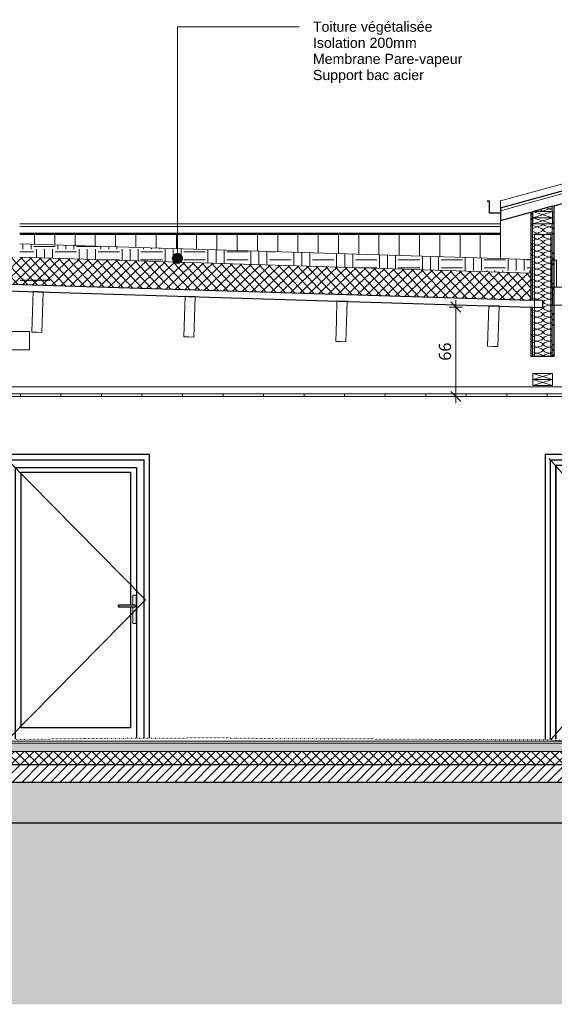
# Model space of a CAD drawing. Header units: millimetres. Extents: x -21851 to 219842, y -3161 to 6433.
# Tile 57 of 81: x 146508 to 150466, y -1945 to 5335. Entities that reach past the tile are written whole.
import ezdxf

# ---------------------------------------------------------------- set-up
doc = ezdxf.new("R2010")
doc.units = ezdxf.units.MM
doc.linetypes.add('A-pointilles', pattern=[0.53, 0, -0.53])
doc.linetypes.add('Caché', pattern=[3, 2, -1])
for name, color, linetype, lineweight in [('A-ANNO-DIMS', 211, 'Continuous', 9), ('A-ANNO-DIMS-50', 211, 'Continuous', 9), ('A-CLNG', 13, 'Continuous', 13), ('A-CLNG-FNSH', 13, 'Continuous', 13), ('A-CLNG-PATT', 13, 'Continuous', 13), ('A-DETL', 90, 'Continuous', 70), ('A-DETL-GENF', 92, 'Continuous', 13), ('A-DOOR', 31, 'Continuous', 25), ('A-DOOR-FRAM', 31, 'Continuous', 25), ('A-FLOR-FNSH', 192, 'Continuous', 13), ('A-FLOR-MCUT', 51, 'Continuous', 13), ('A-FLOR-PATT', 8, 'Continuous', 13), ('A-ROOF', 132, 'Continuous', 13), ('A-ROOF-FNSH', 132, 'Continuous', 13), ('A-ROOF-OTLN', 132, 'Continuous', 13), ('A-ROOF-PATT', 132, 'Continuous', 13), ('A-WALL', 113, 'Continuous', 13), ('A-WALL-PATT', 111, 'Continuous', 13), ('C-TOPO-FNSH', 192, 'A-pointilles', 13), ('C-TOPO-MCUT', 51, 'Continuous', 25), ('C-TOPO-PATT', 8, 'Continuous', 100), ('G-ANNO-TEXT', 231, 'Continuous', 9), ('S-BEAM', 12, 'Continuous', 13)]:
    doc.layers.add(name, color=color, linetype=linetype, lineweight=lineweight)
doc.styles.add('Arial', font='arial.ttf', dxfattribs={"height": 75})
doc.styles.add('Trebuchet MS', font='trebuc.ttf', dxfattribs={"height": 90})
doc.dimstyles.new('Cotes100e_Intérieur', dxfattribs={"dimscale": 304.8, "dimtxt": 92.785582, "dimasz": 0.246063, "dimexe": 0.164042, "dimexo": 0.0625, "dimgap": 0.032808, "dimtad": 1, "dimdec": 0, "dimlfac": 0.1, "dimzin": 0, "dimdsep": 46, "dimtxsty": 'Trebuchet MS', "dimblk1": 'OBLIQUE', "dimblk2": 'OBLIQUE', "dimsah": 1, "dimcen": 0.09, "dimdle": 0.164042, "dimazin": 0, "dimtfac": 1, "dimtdec": 4, "dimtix": 1, "dimtmove": 0, "dimatfit": 3, "dimfxl": 0.164042, "dimfxlon": 1, "dimtvp": 1, "dimtolj": 1, "dimtzin": 0, "dimarcsym": 2})
pattern_1 = [(45, (131213.12, 3183.11), (-112.2532, 112.2532), []), (45, (131252.8, 3183.11), (0, 224.5064), []), (45, (131173.43, 3183.11), (0, 224.5064), [])]

# ---------------------------------------------------------------- blocks, each defined once
blk = doc.blocks.new('Family - IfcBeam - PANNE-251718-COUPE KK_50')
at = {"layer": 'S-BEAM', "color": 10, "lineweight": 18}
for p, q in [((23237.3, 3255.8), (23232.7, 3108.1)), ((23275.3, 3254.6), (23237.3, 3255.8)), ((23312.2, 3253.5), (23275.3, 3254.6)), ((23307.5, 3101.4), (23312.2, 3253.5)), ((23232.7, 3108.1), (23227.9, 2956)), ((23302.9, 2953.6), (23307.5, 3101.4)), ((23227.9, 2956), (23264.9, 2954.8)), ((23264.9, 2954.8), (23302.9, 2953.6))]:
    blk.add_line(p, q, dxfattribs=at)
blk = doc.blocks.new('Family - IfcBeam - FP-251948-COUPE KK_50')
at = {"layer": 'S-BEAM', "color": 10, "lineweight": 18}
for p, q in [((24845.3, 3558.5), (24821.4, 3558.5)), ((24821.4, 3558.5), (24821.4, 3478.1)), ((24861.4, 3558.5), (24845.3, 3558.5)), ((24861.4, 3439), (24861.4, 3558.5)), ((24821.4, 3478.1), (24821.4, 3358.5)), ((24861.4, 3358.5), (24861.4, 3439)), ((24821.4, 3358.5), (24837.4, 3358.5)), ((24837.4, 3358.5), (24861.4, 3358.5))]:
    blk.add_line(p, q, dxfattribs=at)
blk = doc.blocks.new('Family - IfcBeam - CVT-251988-COUPE KK_50')
at = {"layer": 'S-BEAM', "color": 10, "lineweight": 18}
for p, q in [((24965.8, 3358.5), (24831.4, 3358.5)), ((24831.4, 3358.5), (24831.4, 3304.2)), ((25056.4, 3358.5), (24965.8, 3358.5)), ((25056.4, 3277.8), (25056.4, 3358.5)), ((24831.4, 3304.2), (24831.4, 3223.5)), ((25056.4, 3223.5), (25056.4, 3277.8)), ((24831.4, 3223.5), (24921.9, 3223.5)), ((24921.9, 3223.5), (25056.4, 3223.5))]:
    blk.add_line(p, q, dxfattribs=at)
blk = doc.blocks.new('Family - IfcBeam - PANNE-252242-COUPE KK_50')
at = {"layer": 'S-BEAM', "color": 10, "lineweight": 18}
for p, q in [((24361.8, 3220.9), (24357.2, 3073.2)), ((24399.9, 3219.7), (24361.8, 3220.9)), ((24436.8, 3218.6), (24399.9, 3219.7)), ((24432.1, 3066.4), (24436.8, 3218.6)), ((24357.2, 3073.2), (24352.5, 2921)), ((24427.5, 2918.7), (24432.1, 3066.4)), ((24352.5, 2921), (24389.4, 2919.9)), ((24389.4, 2919.9), (24427.5, 2918.7))]:
    blk.add_line(p, q, dxfattribs=at)
blk = doc.blocks.new('Family - IfcBeam - PANNE-252250-COUPE KK_50')
at = {"layer": 'S-BEAM', "color": 10, "lineweight": 18}
for p, q in [((22112.7, 3290.8), (22108.1, 3143)), ((22150.7, 3289.6), (22112.7, 3290.8)), ((22187.6, 3288.4), (22150.7, 3289.6)), ((22182.9, 3136.3), (22187.6, 3288.4)), ((22108.1, 3143), (22103.4, 2990.9)), ((22178.3, 2988.6), (22182.9, 3136.3)), ((22103.4, 2990.9), (22140.3, 2989.8)), ((22140.3, 2989.8), (22178.3, 2988.6))]:
    blk.add_line(p, q, dxfattribs=at)
blk = doc.blocks.new('Family - IfcBeam - PANNE-252298-COUPE KK_50')
at = {"layer": 'S-BEAM', "color": 10, "lineweight": 18}
for p, q in [((20988.1, 3325.7), (20983.5, 3178)), ((21026.1, 3324.5), (20988.1, 3325.7)), ((21063.1, 3323.4), (21026.1, 3324.5)), ((21058.3, 3171.3), (21063.1, 3323.4)), ((20983.5, 3178), (20978.8, 3025.9)), ((21053.8, 3023.5), (21058.3, 3171.3)), ((20978.8, 3025.9), (21015.7, 3024.7)), ((21015.7, 3024.7), (21053.8, 3023.5))]:
    blk.add_line(p, q, dxfattribs=at)
blk = doc.blocks.new('Family - IfcBeam - CVT-252492-COUPE KK_50')
at = {"layer": 'S-BEAM', "color": 10, "lineweight": 18}
for p, q in [((20850.8, 3030), (20736.6, 3030)), ((20736.6, 3030), (20736.6, 2963.5)), ((20961.6, 3030), (20850.8, 3030)), ((20961.6, 2961.5), (20961.6, 3030)), ((20736.6, 2963.5), (20736.6, 2895)), ((20961.6, 2895), (20961.6, 2961.5)), ((20736.6, 2895), (20847.4, 2895)), ((20847.4, 2895), (20961.6, 2895))]:
    blk.add_line(p, q, dxfattribs=at)
blk = doc.blocks.new('Family - IfcBeam - POUTRE-252600-COUPE KK_50')
at = {"layer": 'S-BEAM', "color": 10, "lineweight": 18}
for p, q in [((24709.3, 3748), (24699.2, 3748)), ((24699.2, 3748), (24699.2, 2924)), ((24819.2, 3748), (24709.3, 3748)), ((24819.2, 3672), (24819.2, 3748)), ((24819.2, 2848), (24819.2, 3672)), ((24699.2, 2924), (24699.2, 2848)), ((24699.2, 2848), (24809, 2848)), ((24809, 2848), (24819.2, 2848))]:
    blk.add_line(p, q, dxfattribs=at)
blk = doc.blocks.new('GROUPE SCOLAIRE ST JULIEN - PRO - Ind A_importrevit_ifc-3-COUPE KK_50')
at = {"layer": 'S-BEAM', "color": 10, "lineweight": 18}
for name in ['Family - IfcBeam - POUTRE-252600-COUPE KK_50', 'Family - IfcBeam - FP-251948-COUPE KK_50', 'Family - IfcBeam - CVT-251988-COUPE KK_50', 'Family - IfcBeam - PANNE-252298-COUPE KK_50', 'Family - IfcBeam - PANNE-252250-COUPE KK_50', 'Family - IfcBeam - PANNE-251718-COUPE KK_50', 'Family - IfcBeam - PANNE-252242-COUPE KK_50', 'Family - IfcBeam - CVT-252492-COUPE KK_50']:
    blk.add_blockref(name, (0, 0), dxfattribs=at)
blk = doc.blocks.new('PINT_ plein-vitré - P90 vitré-8161182-COUPE KK_50')
at = {"layer": 'A-DOOR', "color": 20}
for p, q in [((20759.1, 2120), (20759.1, 18.7)), ((21849.1, 2120), (20759.1, 2120)), ((21849.1, 22.8), (21849.1, 2120)), ((20799.1, 18), (20799.1, 2080)), ((20799.1, 2080), (21809.1, 2080)), ((21809.1, 22.6), (21809.1, 2080)), ((21742.2, 1006), (21619.2, 1006)), ((21619.2, 1003), (21619.2, 997)), ((21619.2, 994), (21742.2, 994)), ((21736.2, 1006), (21736.2, 1006)), ((21736.2, 994), (21736.2, 994)), ((21745.2, 1003), (21745.2, 997))]:
    blk.add_line(p, q, dxfattribs=at)
at = {"layer": 'A-DOOR', "color": 30, "lineweight": 13}
for p, q in [((21819.1, 1045), (20789.1, 2090)), ((21819.1, 1045), (20806.7, 17.8)), ((21727.2, 1080), (21727.2, 1080)), ((21751.2, 1080), (21727.2, 1080)), ((21727.2, 1005.9), (21727.2, 1080)), ((21751.2, 1080), (21751.2, 870)), ((21727.2, 870), (21727.2, 994.1)), ((21727.2, 870), (21727.2, 870)), ((21751.2, 870), (21727.2, 870))]:
    blk.add_line(p, q, dxfattribs=at)
at = {"layer": 'A-DOOR', "color": 20}
for centre, start_param, end_param in [((21619.2, 1003), 4.712389, 6.283185), ((21619.2, 997), 3.141593, 4.712389)]:
    blk.add_ellipse(centre, major_axis=(0, 3), ratio=0.00192, start_param=start_param, end_param=end_param, dxfattribs=at)
for points, knots in [([(21742.2, 1006), (21742.5, 1006), (21742.9, 1005.9), (21743.4, 1005.8), (21743.7, 1005.6), (21743.9, 1005.5), (21744.1, 1005.3), (21744.3, 1005.2), (21744.5, 1005), (21744.7, 1004.8), (21744.8, 1004.5), (21745, 1004.2), (21745.2, 1003.7), (21745.2, 1003.3), (21745.2, 1003)], [0, 0, 0, 0, 0.166667, 0.25, 0.333333, 0.375, 0.416667, 0.5, 0.541667, 0.583333, 0.666667, 0.75, 0.833333, 1, 1, 1, 1]), ([(21745.2, 997), (21745.2, 996.7), (21745.2, 996.3), (21745, 995.8), (21744.8, 995.5), (21744.7, 995.2), (21744.5, 995), (21744.3, 994.8), (21744.1, 994.6), (21743.8, 994.4), (21743.6, 994.3), (21743.3, 994.2), (21742.9, 994.1), (21742.5, 994), (21742.2, 994)], [0, 0, 0, 0, 0.166667, 0.25, 0.333333, 0.416667, 0.458333, 0.5, 0.583333, 0.666667, 0.708333, 0.75, 0.833333, 1, 1, 1, 1])]:
    blk.add_open_spline(points, degree=3, knots=knots, dxfattribs=at)
at = {"layer": 'A-DOOR-FRAM', "color": 20}
for p, q in [((20854.1, 2025), (20854.1, 17)), ((20854.1, 2025), (21754.1, 2025)), ((20899.2, 100), (20899.2, 1990)), ((20899.2, 1990), (21709.2, 1990)), ((21709.2, 1990), (21709.2, 1005.8)), ((21754.1, 2025), (21754.1, 22.3)), ((21709.2, 994.2), (21709.2, 100)), ((21709.2, 100), (20899.2, 100))]:
    blk.add_line(p, q, dxfattribs=at)
blk = doc.blocks.new('PINT_ plein-vitré - P80 plein-7767722-COUPE KK_50')
at = {"layer": 'A-DOOR', "color": 20}
for p, q in [((25768.2, 2120), (24778.2, 2120)), ((24778.2, 2120), (24778.2, 15.6)), ((25768.2, 2120), (25768.2, 12.2)), ((24818.2, 15.4), (24818.2, 2080)), ((24818.2, 2080), (25728.2, 2080)), ((25688.2, 2040), (24858.2, 2040)), ((24858.2, 15.3), (24858.2, 2040)), ((25688.2, 2040), (25688.2, 12.4)), ((25728.2, 12.3), (25728.2, 2080)), ((25641.1, 1006), (25518.1, 1006)), ((25518.1, 1003), (25518.1, 997)), ((25518.1, 994), (25641.1, 994)), ((25641.2, 1006), (25641.1, 1006)), ((25641.1, 994), (25641.2, 994)), ((25644.1, 1003), (25644.1, 997)), ((25644.2, 1003), (25644.2, 997))]:
    blk.add_line(p, q, dxfattribs=at)
at = {"layer": 'A-DOOR', "color": 30, "lineweight": 13}
for p, q in [((25738.2, 1045), (24808.2, 2090)), ((25738.2, 1045), (24821.6, 15.1)), ((25650.2, 1080), (25626.2, 1080)), ((25626.2, 1080), (25626.2, 1005.9)), ((25650.2, 870), (25650.2, 1080)), ((25650.2, 1080), (25650.2, 1080)), ((25626.2, 994.1), (25626.2, 870)), ((25626.2, 870), (25650.2, 870)), ((25650.2, 870), (25650.2, 870))]:
    blk.add_line(p, q, dxfattribs=at)
at = {"layer": 'A-DOOR', "color": 20}
for centre, ratio, start_param, end_param in [((25518.1, 1003), 0.00192, 0, 1.570796), ((25518.1, 997), 0.00192, 1.570796, 3.141593), ((25641.2, 1003), 0.999998, 4.712389, 5.497787), ((25641.2, 997), 0.999998, 3.926991, 4.712389)]:
    blk.add_ellipse(centre, major_axis=(0, 3), ratio=ratio, start_param=start_param, end_param=end_param, dxfattribs=at)
for points, knots in [([(25641.1, 1006), (25641.4, 1006), (25641.7, 1005.9), (25642.2, 1005.8), (25642.5, 1005.6), (25642.8, 1005.5), (25643, 1005.3), (25643.2, 1005.2), (25643.3, 1005), (25643.5, 1004.8), (25643.7, 1004.5), (25643.9, 1004.2), (25644, 1003.7), (25644.1, 1003.3), (25644.1, 1003)], [0, 0, 0, 0, 0.166667, 0.25, 0.333333, 0.375, 0.416667, 0.5, 0.541667, 0.583333, 0.666667, 0.75, 0.833333, 1, 1, 1, 1]), ([(25644.1, 997), (25644.1, 996.7), (25644, 996.3), (25643.9, 995.8), (25643.7, 995.5), (25643.5, 995.2), (25643.3, 995), (25643.2, 994.8), (25642.9, 994.6), (25642.6, 994.4), (25642.4, 994.3), (25642.2, 994.2), (25641.7, 994.1), (25641.4, 994), (25641.1, 994)], [0, 0, 0, 0, 0.166667, 0.25, 0.333333, 0.416667, 0.458333, 0.5, 0.583333, 0.666667, 0.708333, 0.75, 0.833333, 1, 1, 1, 1])]:
    blk.add_open_spline(points, degree=3, knots=knots, dxfattribs=at)
at = {"layer": 'A-DOOR-FRAM', "color": 20}
blk.add_line((24858.2, 2040), (24858.2, 15.3), dxfattribs=at)
blk = doc.blocks.new('STR_RECTANGLE - Croix 45x145-8086014-COUPE KK_50')
at = {"layer": 'A-DETL-GENF'}
for p, q in [((-11686, 245), (-11686, 200)), ((-11686, 245), (-11686, 200)), ((-11541, 200), (-11686, 245)), ((-11686, 200), (-11541, 245)), ((-11541, 200), (-11541, 245)), ((-11541, 200), (-11541, 245)), ((-11686, 200), (-11541, 200)), ((-11686, 200), (-11541, 200))]:
    blk.add_line(p, q, dxfattribs=at)
blk = doc.blocks.new('STR_RECTANGLE - Croix 45x145-V40-COUPE KK_50')
at = {"layer": 'A-DETL-GENF'}
for p, q in [((-11541, 290), (-11686, 290)), ((-11686, 290), (-11686, 245)), ((-11686, 290), (-11686, 245)), ((-11541, 290), (-11686, 290)), ((-11541, 245), (-11686, 290)), ((-11686, 245), (-11541, 290)), ((-11686, 245), (-11541, 245)), ((-11686, 245), (-11541, 245)), ((-11541, 245), (-11541, 290)), ((-11541, 245), (-11541, 290))]:
    blk.add_line(p, q, dxfattribs=at)
blk = doc.blocks.new('DIMBLOCK33-COUPE KK_50')
at = {"layer": 'A-ANNO-DIMS-50'}
for p, q in [((149736.3, 3210.9), (149686.3, 3210.9)), ((149736.3, 3210.9), (149698.8, 3248.4)), ((149736.3, 2500), (149736.3, 3260.9)), ((149736.3, 3210.9), (149773.8, 3173.4)), ((149736.3, 3210.9), (149786.3, 3210.9)), ((149736.3, 2550), (149686.3, 2550)), ((149736.3, 2550), (149698.8, 2587.5)), ((149736.3, 2550), (149773.8, 2512.5)), ((149736.3, 2550), (149786.3, 2550))]:
    blk.add_line(p, q, dxfattribs=at)
at = {"layer": 'A-ANNO-DIMS-50', "color": 0, "insert": (149611.1, 2814.4), "char_height": 90, "width": 158.522, "attachment_point": 1, "rotation": 90, "line_spacing_factor": 1.048425, "style": 'Trebuchet MS'}
blk.add_mtext('66', dxfattribs=at)
blk = doc.blocks.new('_Oblique')
at = {"color": 0, "linetype": 'ByBlock', "lineweight": -2}
blk.add_line((-0.5, -0.5), (0.5, 0.5), dxfattribs=at)

msp = doc.modelspace()

# ---------------------------------------------------------------- hatches: boundary and pattern name
at = {"layer": 'A-CLNG-PATT'}
h = msp.add_hatch(dxfattribs=at)
h.set_pattern_fill('FP_93', color=30, style=0, pattern_type=2)
h.set_pattern_definition([(90, (131213.12, 3183.1), (-300, 2e-14), [])])
h.paths.add_polyline_path([(158337.7, 2550), (158428.3, 2550), (158428.3, 2570), (146127.2, 2570), (146127.2, 2550), (157417.5, 2550)])
at = {"layer": 'A-FLOR-PATT'}
h = msp.add_hatch(dxfattribs=at)
h.set_pattern_fill('FP_84', color=30, style=0, pattern_type=2)
h.set_pattern_definition([(0, (131213.12, 3183.113), (203.2, 50.8), [16.764, -135.636, 16.764, -135.636, -812.8]), (0, (131213.12, 3183.113), (203.2, 50.8), [-304.8, 16.764, -288.036, 16.764, -135.636, -355.6]), (0, (131213.12, 3183.113), (203.2, 50.8), [-762, 16.764, -84.836, 16.764, -237.236]), (120, (131289.32, 3208.513), (-145.59409, 150.57636), [16.764, -135.636, 16.764, -135.636, -812.8]), (120, (131289.32, 3208.513), (-145.59409, 150.57636), [-304.8, 16.764, -288.036, 16.764, -135.636, -355.6]), (120, (131289.32, 3208.513), (-145.59409, 150.57636), [-762, 16.764, -84.836, 16.764, -237.236]), (240, (131314.72, 3310.113), (-57.60591, -201.37636), [16.764, -135.636, 16.764, -135.636, -812.8]), (240, (131314.72, 3310.113), (-57.60591, -201.37636), [-304.8, 16.764, -288.036, 16.764, -135.636, -355.6]), (240, (131314.72, 3310.113), (-57.60591, -201.37636), [-762, 16.764, -84.836, 16.764, -237.236])])
h.paths.add_polyline_path([(131534.5, -75), (131745.9, -75), (131745.9, -15), (114156.7, -15), (114156.7, -75), (131419.5, -75)])
h.paths.add_polyline_path([(114093.7, -75), (114093.7, -15), (114081.2, -15), (114081.2, -75)])
h.paths.add_polyline_path([(158431.4, -75), (158431.4, -15), (142315.6, -15), (142315.6, -75), (158337.7, -75)])
h = msp.add_hatch(dxfattribs=at)
h.set_pattern_fill('FP_52', color=30, angle=-135, style=0, pattern_type=2)
h.set_pattern_definition([(225, (136292.474, 9e-13), (35.35534, -35.35534), []), (315, (136292.474, 9e-13), (35.35534, 35.35534), [])])
h.paths.add_polyline_path([(114081.2, -175), (114093.7, -175), (114093.7, -75), (114081.2, -75), (114081.2, -99.6)])
h.paths.add_polyline_path([(149134.9, -175), (158503.8, -175), (158503.8, -75), (142315.6, -75), (142315.6, -175), (148674.8, -175)])
h.paths.add_polyline_path([(131745.9, -175), (131745.9, -75), (114156.7, -75), (114156.7, -175), (131649.5, -175)])
h = msp.add_hatch(dxfattribs=at)
h.set_pattern_fill('FP_53', color=30, angle=-135, style=0, pattern_type=2)
h.set_pattern_definition([(225, (136292.474, 9e-13), (35.35534, -35.35534), [])])
h.paths.add_polyline_path([(114081.2, -305), (131825.9, -305), (131825.9, -175.1), (114081.2, -175), (114081.2, -231.4)])
h.paths.add_polyline_path([(158503.8, -305), (158503.8, -175), (142235.6, -175.1), (142235.6, -305), (158337.7, -305)])
h = msp.add_hatch(dxfattribs=at)
h.set_pattern_fill('FP_50', color=30, angle=48.0128, style=0, pattern_type=2)
h.set_pattern_definition([(48.0128, (136202.474, -125), (1000.0001228, 1125.000363), [16.817, -1664.886]), (4.9698, (136213.7236, -112.5), (-1500.0002544, -125.0019374), [28.858, -2856.991]), (312.5108, (136242.4734, -110), (-1250.0084237, 1374.9927108), [20.348, -2014.504]), (87.2738, (136291.223, -78.7496), (-124.9955135, -2500.0002372), [26.28, -2601.695]), (112.8338, (136292.473, -52.5), (625.0042988, -1499.9985455), [25.769, -2551.172]), (177.2738, (136282.473, -28.75), (2500.0002372, -124.9955135), [26.28, -2601.695]), (217.6938, (136256.2236, -27.5), (1625.0092492, 1249.98715025), [34.754, -3440.606]), (252.2558, (136228.7234, -48.7506), (-874.977428, -2750.0070075), [32.811, -3248.29]), (301.4298, (136218.7236, -80), (1000.0070216, -1624.9956933), [26.369, -2610.509]), (355.2368, (136232.474, -102.5), (-1375.000835, 124.9897056), [30.104, -1475.095]), (42.3978, (136262.4735, -104.9997), (1499.99125934, 1375.0101043), [38.931, -3854.172]), (318.8138, (136167.473, -77.499), (874.996347, -750.0041633), [13.288, -1315.48]), (351.4688, (136177.473, -86.2504), (-1624.9983925, 250.0125126), [25.28, -2502.689]), (44.9998, (136202.47, -90), (0.00044, 124.9995), [17.678, -159.099]), (23.1988, (136211.223, -105), (-624.998536, -250.00238), [9.52, -942.452]), (111.8018, (136219.973, -101.25), (125.00263, -374.999556), [13.463, -659.683]), (210.9638, (136214.973, -88.75), (-375.00016, -250.000118), [21.866, -707.003]), (341.5648, (136196.223, -100), (-249.99932, 125.000556), [15.811, -379.473]), (196.3898, (136292.473, -101.25), (-1249.9981067, -375.0054432), [22.15, -2192.856]), (250.3458, (136271.223, -107.5), (500.008526, 1374.9965492), [18.583, -1839.676]), (113.1988, (136196.223, -125), (250.002774, -624.999455), [19.039, -932.932]), (163.6108, (136188.723, -107.5), (1250.0020337, -374.9923533), [22.15, -2192.856]), (159.4438, (136292.473, -23.75), (624.999753, -250.001696), [21.36, -1046.641]), (114.7748, (136272.473, -16.2495), (624.991955, -1375.003089), [17.897, -1771.83]), (246.8018, (136194.973, -7e-05), (-249.996229, -625.002073), [19.039, -932.932]), (197.3538, (136187.474, -17.5), (1625.0015577, 499.993372), [20.954, -2074.428]), (249.4438, (136256.223, -0.0003), (250.001696, 624.999753), [10.68, -1057.32]), (281.3098, (136202.473, 0.0003), (124.999346, -500.000337), [6.374, -631.004]), (345.9638, (136203.723, -6.25), (-374.999704, 124.999666), [25.769, -489.619]), (6.0088, (136228.724, -12.5), (-1250.0000584, -124.9952635), [23.881, -2364.24]), (123.6898, (136214.973, -77.5), (124.99858, -250.000634), [18.028, -432.666]), (173.1568, (136204.9735, -62.5004), (-2124.9985029, 250.016252), [31.474, -3115.945]), (240.9458, (136173.723, -58.75), (499.993725, 875.00349), [12.87, -1274.084]), (269.9998, (136167.47, -70), (124.99956, -125.00044), [7.5, -117.5]), (300.2568, (136231.223, -16.25), (-500.0052535, 874.9969423), [17.365, -1719.19]), (228.0128, (136239.974, -31.25), (-1000.0001228, -1125.000363), [33.634, -1648.069]), (179.9998, (136217.47, -56.25), (-125.00044, -124.99956), [32.5, -92.5]), (145.3048, (136184.973, -56.2506), (1249.99914, -875.0012817), [19.764, -1956.659]), (74.0548, (136168.723, -45), (124.998327, 500.000298), [18.2, -891.813]), (27.6458, (136173.723, -27.5003), (2375.0040554, 1249.9930693), [29.633, -2933.684]), (355.4258, (136199.9733, -13.75), (1624.9994053, -125.0079832), [31.35, -3103.634])])
h.paths.add_polyline_path([(130729.3, -605), (131825.9, -605), (131825.9, -305), (114081.2, -305), (114081.2, -605), (129809, -605)])
h.paths.add_polyline_path([(158503.8, -605), (158503.8, -305), (142235.6, -305), (142235.6, -605), (158337.7, -605)])
at = {"layer": 'A-ROOF-PATT'}
h = msp.add_hatch(dxfattribs=at)
h.set_pattern_fill('FP_86', color=30, style=0, pattern_type=2)
h.set_pattern_definition([(0, (131213.12, 3183.11), (158.75, 158.75), [158.75, -158.75]), (0, (131213.12, 3242.64), (158.75, 158.75), [158.75, -158.75]), (0, (131213.12, 3302.18), (158.75, 158.75), [158.75, -158.75]), (90, (131232.96, 3322.02), (-158.75, 158.75), [158.75, -158.75]), (90, (131292.5, 3322.02), (-158.75, 158.75), [158.75, -158.75]), (90, (131352.02, 3322.02), (-158.75, 158.75), [158.75, -158.75])])
h.paths.add_polyline_path([(150292.8, 3461.1), (150292.8, 3561.1), (146508.2, 3678.7), (146508.2, 3578.7), (150285.3, 3461.3)])
h = msp.add_hatch(dxfattribs=at)
h.set_pattern_fill('FP_89', color=30, angle=-135, style=0, pattern_type=2)
h.set_pattern_definition([(223.22, (148395.524, 3620.08), (34.2401, -36.4365), []), (313.22, (148395.524, 3620.08), (36.4365, 34.2401), [])])
h.paths.add_polyline_path([(150292.8, 3261), (150292.8, 3461.1), (146439.2, 3580.8), (146439.2, 3380.7), (150285.3, 3261.2)])
at = {"layer": 'A-WALL-PATT'}
h = msp.add_hatch(dxfattribs=at)
h.set_pattern_fill('FP_96', color=30, angle=-135, style=0, pattern_type=2)
h.set_pattern_definition([(315, (150292.816, 3380.14), (177.8, -88.8996), [15.715, -110.008]), (315, (150370.604, 3346.806), (177.8, -88.8996), [15.715, -110.008]), (315, (150292.816, 3335.69), (177.8, -88.8996), [15.715, -110.008]), (315, (150370.604, 3302.356), (177.8, -88.8996), [15.715, -110.008]), (341.565, (150303.93, 3369.03), (355.5996, -88.8998), [35.141, -245.986]), (341.565, (150337.266, 3357.919), (355.5996, -88.8998), [35.141, -245.986]), (341.565, (150303.928, 3324.58), (355.5996, -88.8998), [35.141, -245.986]), (341.565, (150337.266, 3313.468), (355.5996, -88.8998), [35.141, -245.986]), (45, (150370.604, 3369.03), (-177.8, -88.8996), [15.715, -110.008]), (45, (150292.816, 3335.69), (-177.8, -88.8996), [15.715, -110.008]), (45, (150370.604, 3324.58), (-177.8, -88.8996), [15.715, -110.008]), (45, (150292.816, 3291.24), (-177.8, -88.8996), [15.715, -110.008]), (18.435, (150337.266, 3357.919), (-355.5996, -88.8998), [35.141, -245.986]), (18.435, (150303.93, 3346.806), (-355.5996, -88.8998), [35.141, -245.986]), (18.435, (150337.266, 3313.468), (-355.5996, -88.8998), [35.141, -245.986]), (18.435, (150303.93, 3302.356), (-355.5996, -88.8998), [35.141, -245.986])])
h.paths.add_polyline_path([(150400.3, 2848), (150449.8, 2848), (150449.8, 3826), (150306.3, 3826), (150306.3, 3916), (150304.8, 3915.6), (150304.8, 3260.6), (150380.8, 3258.2), (150380.8, 3208.2), (150304.8, 3210.6), (150304.8, 2848)])
h.paths.add_polyline_path([(150449.8, 3916), (150449.8, 3955.8), (150306.3, 3916), (150445.9, 3916)])
h = msp.add_hatch(dxfattribs=at)
h.set_pattern_fill('FP_79', color=30, style=0, pattern_type=2)
h.set_pattern_definition(pattern_1)
h.paths.add_polyline_path([(150464.8, 2848), (150464.8, 3960), (150449.8, 3955.8), (150449.8, 3916), (150451.3, 3916), (150451.3, 3826), (150449.8, 3826), (150449.8, 2848)])
h = msp.add_hatch(dxfattribs=at)
h.set_pattern_fill('FP_79', color=30, style=0, pattern_type=2)
h.set_pattern_definition(pattern_1)
h.paths.add_polyline_path([(150292.8, 2848), (150304.8, 2848), (150304.8, 3210.6), (150292.8, 3210.9), (150292.8, 2931.8)])
h.paths.add_polyline_path([(150304.8, 3260.6), (150304.8, 3915.6), (150292.8, 3912.3), (150292.8, 3261)])
h = msp.add_hatch(dxfattribs=at)
h.set_pattern_fill('FP_94', color=30, style=0, pattern_type=2)
h.set_pattern_definition([(90, (146317.73, 0), (-150, 9e-15), [])])
h.paths.add_polyline_path([(150068.3, 3568.1), (150068.3, 3747.9), (146508.2, 3747.9), (146508.2, 3678.7), (150055.2, 3568.5)])
at = {"layer": 'C-TOPO-PATT', "lineweight": 13}
h = msp.add_hatch(dxfattribs=at)
h.set_pattern_fill('FP_97', color=256, style=0, pattern_type=2)
h.set_pattern_definition([(45, (134070.62, 6040.61), (213.84253, 356.40374), [1612.9, -806.45]), (135, (134070.62, 6040.61), (213.84253, -356.40374), [1612.9, -806.45])])
h.paths.add_polyline_path([(107722.2, -1944.7), (166620.3, -1944.7), (166620.3, 5.6), (158733.8, -12.6), (158733.8, -75), (158503.8, -75), (158503.8, -605), (142235.6, -605), (142235.6, -20), (134870.5, -20.5), (131825.9, -25.3), (131825.9, -605), (114081.2, -605), (114081.2, -50), (112888.3, -50), (112464.6, -50.8), (109307.9, -75.4), (108201.8, -100.8), (107722.2, -106.8), (107722.2, -890.4)])
at = {"layer": 'G-ANNO-TEXT'}
h = msp.add_hatch(color=7, dxfattribs=at)
edge = h.paths.add_edge_path()
edge.add_arc((147675.4, 3570.4), 37.5, 0, 360)

# ---------------------------------------------------------------- linework, layer by layer
at = {"layer": 'A-CLNG', "color": 30}
for p, q in [((158428.3, 2570), (146127.2, 2570)), ((158428.3, 2620), (146350.2, 2620))]:
    msp.add_line(p, q, dxfattribs=at)
at = {"layer": 'A-CLNG-FNSH', "color": 30}
msp.add_line((146127.2, 2550), (158428.3, 2550), dxfattribs=at)
at = {"layer": 'A-DETL', "linetype": 'Caché', "lineweight": 25}
msp.add_line((146508.2, 3410.5), (146733.2, 3410.5), dxfattribs=at)
at = {"layer": 'A-FLOR-FNSH', "color": 30}
msp.add_line((158431.4, 0), (142315.6, 0), dxfattribs=at)
at = {"layer": 'A-FLOR-FNSH', "color": 20, "lineweight": 25}
for p, q in [((158503.8, -175), (142315.5, -175)), ((158503.8, -305), (142235.6, -305))]:
    msp.add_line(p, q, dxfattribs=at)
at = {"layer": 'A-FLOR-MCUT', "color": 30}
for p, q in [((158431.4, -15), (142315.6, -15)), ((158431.4, -75), (142315.6, -75))]:
    msp.add_line(p, q, dxfattribs=at)
at = {"layer": 'A-ROOF', "color": 20, "lineweight": 25}
for p, q in [((150068.3, 3943.4), (154478.8, 5166.5)), ((150464.8, 3960), (154478.8, 5073.1)), ((150068.3, 3943.4), (150068.3, 3850)), ((150068.3, 3850), (150292.8, 3912.3)), ((146439.2, 3380.7), (150292.8, 3261)), ((146410.2, 3331.6), (150292.8, 3210.9)), ((150380.8, 3258.2), (150304.8, 3260.6)), ((150304.8, 3210.6), (150380.8, 3208.2)), ((150380.8, 3208.2), (150380.8, 3258.2))]:
    msp.add_line(p, q, dxfattribs=at)
at = {"layer": 'A-ROOF', "color": 30}
for p, q in [((150068.3, 3922.6), (154478.8, 5145.8)), ((146508.2, 3578.7), (150292.8, 3461.1)), ((150304.8, 3260.6), (150292.8, 3261)), ((150292.8, 3210.9), (150304.8, 3210.6))]:
    msp.add_line(p, q, dxfattribs=at)
at = {"layer": 'A-ROOF-FNSH', "color": 30}
for p, q in [((154478.8, 5218.4), (150068.3, 3995.3)), ((150068.3, 3995.3), (150068.3, 3943.4)), ((150292.8, 3561.1), (146508.2, 3678.7))]:
    msp.add_line(p, q, dxfattribs=at)
at = {"layer": 'A-ROOF-OTLN', "color": 30}
for p, q in [((149985.3, 3995.3), (149969.8, 3995.3)), ((149969.8, 3995.3), (149969.8, 3988.1)), ((149969.8, 3988.1), (149971.8, 3988.1)), ((149971.8, 3988.1), (149971.8, 3993.3)), ((149971.8, 3993.3), (149983.3, 3993.3)), ((149983.3, 3993.3), (149983.3, 3905.3)), ((149985.3, 3907.3), (149985.3, 3995.3)), ((150068.3, 3995.3), (150066.3, 3995.3)), ((150066.3, 3995.3), (150066.3, 3907.3)), ((149983.3, 3905.3), (150068.3, 3905.3)), ((150066.3, 3907.3), (149985.3, 3907.3))]:
    msp.add_line(p, q, dxfattribs=at)
at = {"layer": 'A-WALL', "color": 20, "lineweight": 25}
for p, q in [((150449.8, 3955.8), (150304.8, 3915.6)), ((150464.8, 2848), (150464.8, 3960)), ((150292.8, 3912.3), (150292.8, 3261)), ((150292.8, 3210.9), (150292.8, 2848)), ((150292.8, 2848), (150464.8, 2848))]:
    msp.add_line(p, q, dxfattribs=at)
at = {"layer": 'A-WALL', "color": 30}
for p, q in [((150464.8, 3960), (150449.8, 3955.8)), ((150449.8, 3916), (150449.8, 3955.8)), ((150304.8, 3915.6), (150292.8, 3912.3)), ((150304.8, 3260.6), (150304.8, 3915.6)), ((150068.3, 3824.9), (146508.2, 3824.9)), ((150068.3, 3806.9), (146508.2, 3806.9)), ((150068.3, 3850), (150068.3, 3568.1)), ((150449.8, 2848), (150449.8, 3826)), ((150068.3, 3755.8), (146508.2, 3755.8)), ((150068.3, 3749.3), (146508.2, 3749.3)), ((150068.3, 3747.9), (146508.2, 3747.9)), ((150304.8, 2848), (150304.8, 3210.6))]:
    msp.add_line(p, q, dxfattribs=at)
at = {"layer": 'C-TOPO-FNSH', "color": 40}
for p, q in [((146569.2, 13.7), (146476.7, 13.7)), ((146679.8, 16.3), (146569.2, 13.7)), ((147142.4, 21), (146679.8, 16.3)), ((148001.9, 25.7), (147142.4, 21)), ((148064.3, 24.4), (148001.9, 25.7)), ((148102.1, 22.7), (148064.3, 24.4)), ((154648, -14), (148102.1, 22.7))]:
    msp.add_line(p, q, dxfattribs=at)
at = {"layer": 'C-TOPO-MCUT'}
msp.add_line((158503.8, -605), (142235.6, -605), dxfattribs=at)
at = {"layer": 'G-ANNO-TEXT', "color": 50}
for p, q in [((147675.4, 5283.7), (148577, 5283.7)), ((147675.4, 3570.4), (147675.4, 5283.7))]:
    msp.add_line(p, q, dxfattribs=at)
msp.add_circle((147675.4, 3570.4), 37.5, dxfattribs=at)

# ---------------------------------------------------------------- block references
at = {"color": 50, "lineweight": 5}
msp.add_blockref('GROUPE SCOLAIRE ST JULIEN - PRO - Ind A_importrevit_ifc-3-COUPE KK_50', (125619.6, 0), dxfattribs=at)
at = {"layer": 'A-DETL-GENF'}
for name, p in [('STR_RECTANGLE - Croix 45x145-V40-COUPE KK_50', (161992.3, 3626)), ('STR_RECTANGLE - Croix 45x145-8086014-COUPE KK_50', (161992.3, 3626)), ('STR_RECTANGLE - Croix 45x145-V40-COUPE KK_50', (161992.3, 2430)), ('STR_RECTANGLE - Croix 45x145-8086014-COUPE KK_50', (161992.3, 2430))]:
    msp.add_blockref(name, p, dxfattribs=at)
at = {"layer": 'A-DOOR', "color": 30, "lineweight": 13}
for name in ['PINT_ plein-vitré - P90 vitré-8161182-COUPE KK_50', 'PINT_ plein-vitré - P80 plein-7767722-COUPE KK_50']:
    msp.add_blockref(name, (125619.6, 0), dxfattribs=at)

# ---------------------------------------------------------------- texts
at = {"layer": 'G-ANNO-TEXT', "color": 7, "char_height": 75, "attachment_point": 1, "style": 'Arial'}
for s, insert, width in [('Toiture végétalisée ', (148678.6, 5321.2), 1090.295), ('Isolation 200mm', (148678.6, 5202.1), 937.974), ('Membrane Pare-vapeur', (148678.6, 5083.1), 1330.801), ('Support bac acier', (148678.6, 4964), 986.076)]:
    msp.add_mtext(s, dxfattribs=dict(at, insert=insert, width=width))

# ---------------------------------------------------------------- dimensions: what is measured, and where the dimension line sits
at = {"layer": 'A-ANNO-DIMS'}
dim = msp.add_linear_dim(base=(149736.3, 3210.9), p1=(149686.3, 2550), p2=(149786.3, 3210.9), angle=90, dimstyle='Cotes100e_Intérieur', override={"dimpost": '<>', "dimfxl": 668.469601}, dxfattribs=at)
dim.commit()
dim.dimension.update_dxf_attribs({"geometry": 'DIMBLOCK33-COUPE KK_50', "text_midpoint": (149680.3, 2880.5)})

doc.saveas('drawing.dxf')
